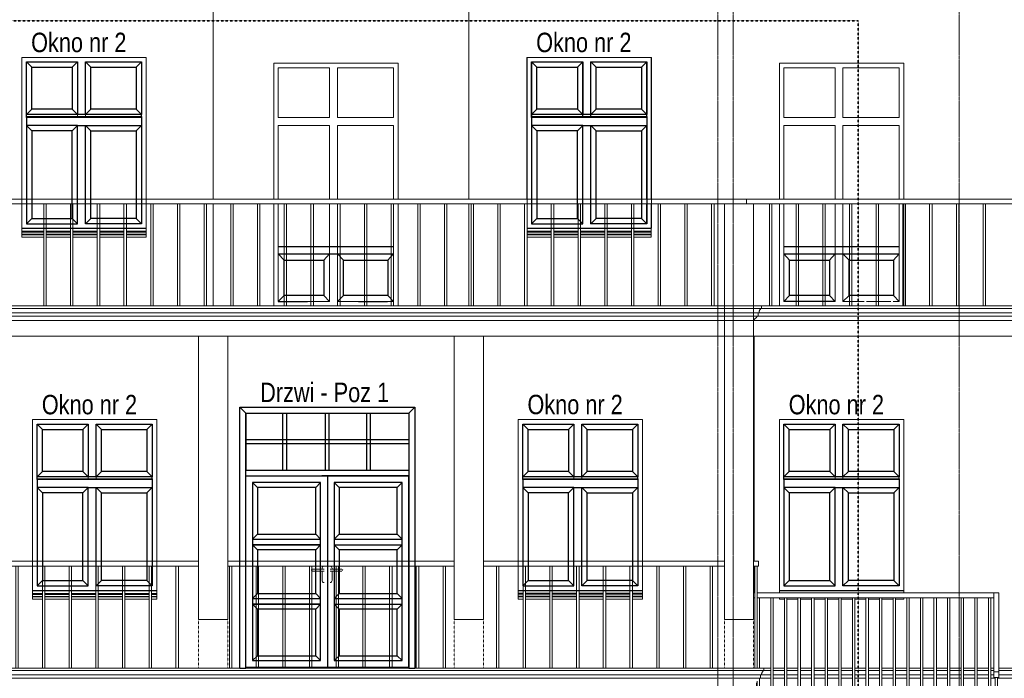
# Model space of a CAD drawing. Header units: millimetres. Extents: x -784 to 360321, y -10607 to 16514.
# Tile 33 of 95: x 173735 to 183873, y -105 to 6678. Entities that reach past the tile are written whole.
import ezdxf

# ---------------------------------------------------------------- set-up
doc = ezdxf.new("R2010")
doc.units = ezdxf.units.MM
doc.linetypes.add('__FK_przerywana', pattern=[3.2004, 1.6002, -1.6002])
doc.linetypes.add('Linia siatki', pattern=[22.225, 12.7, -3.175, 3.175, -3.175])
for name, color, linetype, lineweight in [('A-DETL-THIN', 7, 'Continuous', 5), ('A-GENM', 7, 'Continuous', 5), ('G-ANNO-DIMS', 7, 'Continuous', 5), ('S-COLS', 7, 'Continuous', 5), ('S-COLS-SYMB', 7, 'Continuous', 18), ('S-GRID', 7, 'Continuous', 5)]:
    doc.layers.add(name, color=color, linetype=linetype, lineweight=lineweight)
for name, color, linetype, lineweight, true_color in [('A-DOOR', 7, 'Continuous', 18, 0x7f7f7f), ('A-FLOR', 7, 'Continuous', 18, 0x7f7f7f), ('A-FLOR-HRAL', 7, 'Continuous', 18, 0x7f7f7f), ('A-GLAZ', 7, 'Continuous', 18, 0x7f7f7f), ('A-WALL', 7, 'Continuous', 18, 0x7f7f7f)]:
    doc.layers.add(name, color=color, linetype=linetype, lineweight=lineweight, true_color=true_color)
doc.styles.add('Arial_2', font='arial.ttf', dxfattribs={"width": 0.8, "height": 200})

# ---------------------------------------------------------------- blocks, each defined once
blk = doc.blocks.new('Poręcz - 25mm-1252062-Południe')
at = {"layer": 'A-FLOR-HRAL'}
for p, q in [((-16546, 0), (-16546, 1050)), ((-16521, 0), (-16521, 1050))]:
    blk.add_line(p, q, dxfattribs=at)
blk = doc.blocks.new('Poręcz - Poręcz-1529069-Południe')
for p in [(-7700, 0), (-7425, 0), (-7150, 0), (-6875, 0), (-6600, 0), (-6325, 0), (-6050, 0), (-5775, 0), (-5500, 0), (-4950, 0), (-4675, 0), (-4400, 0), (-4125, 0), (-3850, 0), (-3575, 0), (-3300, 0), (-3025, 0), (-2750, 0), (-2200, 0), (-1925, 0), (-1650, 0), (-1375, 0), (-1100, 0), (-825, 0), (-550, 0), (-275, 0), (0, 0)]:
    blk.add_blockref('Poręcz - 25mm-1252062-Południe', p)
blk = doc.blocks.new('Typ poręczy górnej - Górna poręcz_wewnętrzny_-1529173-Południe')
at = {"layer": 'A-FLOR-HRAL'}
for p, q in [((-21812, 1100), (-24293, 1100)), ((-21812, 1050), (-24293, 1050)), ((-19180, 1100), (-21512, 1100)), ((-19180, 1050), (-21512, 1050)), ((-16398, 1100), (-18880, 1100)), ((-16398, 1050), (-18880, 1050))]:
    blk.add_line(p, q, dxfattribs=at)
blk = doc.blocks.new('Typ poręczy górnej - Górna poręcz_wewnętrzny_-1533184-Południe')
at = {"layer": 'A-FLOR-HRAL'}
for p, q in [((-16173, 4830), (-24518, 4830)), ((-16173, 4780), (-24518, 4780)), ((-11316, 4830), (-16173, 4830)), ((-16173, 4780), (-16173, 4830)), ((-11316, 4780), (-16173, 4780))]:
    blk.add_line(p, q, dxfattribs=at)
blk = doc.blocks.new('Poręcz - 25mm-V133-Południe')
at = {"layer": 'A-FLOR-HRAL'}
for p, q in [((-16036, 725), (-16036, 0)), ((-16061, -325), (-16061, -133)), ((-16036, -105), (-16036, -325))]:
    blk.add_line(p, q, dxfattribs=at)
blk = doc.blocks.new('Poręcz - 25mm-V128-Południe')
at = {"layer": 'A-FLOR-HRAL'}
for p, q in [((-4481, 3730), (-4481, 4780)), ((-4456, 4780), (-4456, 3730))]:
    blk.add_line(p, q, dxfattribs=at)
blk = doc.blocks.new('Poręcz - 25mm-V134-Południe')
at = {"layer": 'A-FLOR-HRAL'}
blk.add_line((-16068, -150), (-16068, -325), dxfattribs=at)
blk = doc.blocks.new('Poręcz - 25mm-1535640-Południe')
at = {"layer": 'A-FLOR-HRAL'}
for p, q in [((-13611, -95), (-13611, -1138)), ((-13586, -95), (-13611, -95)), ((-13586, -1138), (-13586, -95)), ((-13611, -1138), (-13586, -1138))]:
    blk.add_line(p, q, dxfattribs=at)
blk = doc.blocks.new('Poręcz - Poręcz-1535583-Południe')
for name, p in [('Poręcz - 25mm-V133-Południe', (0, 0)), ('Poręcz - 25mm-V128-Południe', (-11440.4, -4055)), ('Poręcz - 25mm-V128-Południe', (-11300.4, -4055)), ('Poręcz - 25mm-V128-Południe', (-11160.4, -4055)), ('Poręcz - 25mm-V128-Południe', (-11020.4, -4055)), ('Poręcz - 25mm-V128-Południe', (-10880.4, -4055)), ('Poręcz - 25mm-V128-Południe', (-10740.4, -4055)), ('Poręcz - 25mm-V128-Południe', (-10600.4, -4055)), ('Poręcz - 25mm-V128-Południe', (-10460.4, -4055)), ('Poręcz - 25mm-V128-Południe', (-10320.4, -4055)), ('Poręcz - 25mm-V128-Południe', (-10180.4, -4055)), ('Poręcz - 25mm-V128-Południe', (-10040.4, -4055)), ('Poręcz - 25mm-V128-Południe', (-9900.4, -4055)), ('Poręcz - 25mm-V128-Południe', (-9760.4, -4055)), ('Poręcz - 25mm-V128-Południe', (-9620.4, -4055)), ('Poręcz - 25mm-V128-Południe', (-9480.4, -4055)), ('Poręcz - 25mm-V128-Południe', (-9340.4, -4055)), ('Poręcz - 25mm-V128-Południe', (-9200.4, -4055)), ('Poręcz - 25mm-1535640-Południe', (0, 0)), ('Poręcz - 25mm-V134-Południe', (0, 0))]:
    blk.add_blockref(name, p)
blk = doc.blocks.new('Typ poręczy górnej - Górna poręcz_wewnętrzny_-1535603-Południe')
at = {"layer": 'A-FLOR-HRAL'}
for p, q in [((-13624, 775), (-16061, 775)), ((-16061, 725), (-13624, 725)), ((-13624, -38), (-13624, 775)), ((-13574, 775), (-13624, 775)), ((-13574, 775), (-13574, -38)), ((-13624, -38), (-13624, -95)), ((-13574, -38), (-13624, -38)), ((-13624, -95), (-13574, -95)), ((-13574, -95), (-13574, -38))]:
    blk.add_line(p, q, dxfattribs=at)
blk = doc.blocks.new('Typ poręczy górnej - Górna poręcz_wewnętrzny_-1535618-Południe')
at = {"layer": 'A-FLOR-HRAL'}
for p, q in [((-16086, 775), (-16098, 775)), ((-16098, 725), (-16086, 725))]:
    blk.add_line(p, q, dxfattribs=at)
blk = doc.blocks.new('Poręcz - 25mm-V135-Południe')
at = {"layer": 'A-FLOR-HRAL'}
for p, q in [((-16086, 1050), (-16086, 0)), ((-16061, 1050), (-16086, 1050)), ((-16061, 0), (-16061, 1050))]:
    blk.add_line(p, q, dxfattribs=at)
blk = doc.blocks.new('Poręcz - Poręcz-1535739-Południe')
blk.add_blockref('Poręcz - 25mm-V135-Południe', (0, 0))
blk = doc.blocks.new('Typ poręczy górnej - Górna poręcz_wewnętrzny_-1535801-Południe')
at = {"layer": 'A-FLOR-HRAL'}
for p, q in [((-16098, 1100), (-16098, 1050)), ((-16048, 1100), (-16098, 1100)), ((-16098, 1050), (-16048, 1050)), ((-16048, 1050), (-16048, 1100))]:
    blk.add_line(p, q, dxfattribs=at)
blk = doc.blocks.new('Aluprof_MB-45_I_Alu_Window-FIX-4-panel_ENG_R-00495 - 1230 x 1481-1589404-Południe')
at = {"layer": 'A-GLAZ'}
for p, q in [((-23476, 1941), (-23476, 2513)), ((-23476, 2513), (-22949, 2513)), ((-22949, 2513), (-22949, 1941)), ((-22868, 2513), (-22290, 2513)), ((-22868, 1941), (-22868, 2513)), ((-22290, 2513), (-22290, 1941)), ((-22949, 1941), (-23476, 1941)), ((-22290, 1941), (-22868, 1941)), ((-23476, 1860), (-22949, 1860)), ((-23476, 1100), (-23476, 1860)), ((-22949, 1860), (-22949, 1100)), ((-22868, 1860), (-22290, 1860)), ((-22868, 1100), (-22868, 1860)), ((-22290, 1860), (-22290, 1100)), ((-23476, 847), (-23476, 1050)), ((-22949, 1050), (-22949, 847)), ((-22290, 1050), (-22290, 847)), ((-23421, 847), (-23476, 847)), ((-23146, 847), (-23396, 847)), ((-22949, 847), (-23121, 847)), ((-22596, 847), (-22846, 847)), ((-22321, 847), (-22571, 847)), ((-22290, 847), (-22296, 847))]:
    blk.add_line(p, q, dxfattribs=at)
blk = doc.blocks.new('Aluprof_MB-45_I_Alu_Window-FIX-4-panel_ENG_R-00495 - 1230 x 1481-V139-Południe')
at = {"layer": 'A-GLAZ'}
for p, q in [((-18476, 1941), (-18476, 2513)), ((-18476, 2513), (-17949, 2513)), ((-17949, 2513), (-17949, 1941)), ((-17868, 2513), (-17290, 2513)), ((-17868, 1941), (-17868, 2513)), ((-17290, 2513), (-17290, 1941)), ((-17949, 1941), (-18476, 1941)), ((-17290, 1941), (-17868, 1941)), ((-18476, 1860), (-17949, 1860)), ((-18476, 1100), (-18476, 1860)), ((-17949, 1860), (-17949, 1100)), ((-17868, 1860), (-17290, 1860)), ((-17868, 1100), (-17868, 1860)), ((-17290, 1860), (-17290, 1100)), ((-18476, 847), (-18476, 1050)), ((-17949, 1050), (-17949, 847)), ((-17868, 847), (-17868, 1050)), ((-17290, 1050), (-17290, 847)), ((-18471, 847), (-18476, 847)), ((-18196, 847), (-18446, 847)), ((-17949, 847), (-18171, 847)), ((-17646, 847), (-17868, 847)), ((-17371, 847), (-17621, 847)), ((-17290, 847), (-17346, 847))]:
    blk.add_line(p, q, dxfattribs=at)
blk = doc.blocks.new('Aluprof_MB-45_I_Alu_Window-FIX-4-panel_ENG_R-00495 - 1230 x 1480-V140-Południe')
at = {"layer": 'A-GLAZ'}
for p, q in [((-18386, 5671), (-18386, 6243)), ((-18386, 6243), (-17859, 6243)), ((-17859, 6243), (-17859, 5671)), ((-17778, 6243), (-17200, 6243)), ((-17778, 5671), (-17778, 6243)), ((-17200, 6243), (-17200, 5671)), ((-17859, 5671), (-18386, 5671)), ((-18386, 5590), (-17859, 5590)), ((-18386, 4830), (-18386, 5590)), ((-17859, 5590), (-17859, 4830)), ((-17200, 5671), (-17778, 5671)), ((-17778, 5590), (-17200, 5590)), ((-17778, 4830), (-17778, 5590)), ((-17200, 5590), (-17200, 4830)), ((-18386, 4577), (-18386, 4780)), ((-17859, 4780), (-17859, 4577)), ((-17778, 4577), (-17778, 4780)), ((-17200, 4780), (-17200, 4577)), ((-18181, 4577), (-18386, 4577)), ((-17906, 4577), (-18156, 4577)), ((-17859, 4577), (-17881, 4577)), ((-17631, 4577), (-17778, 4577)), ((-17356, 4577), (-17606, 4577)), ((-17200, 4577), (-17331, 4577))]:
    blk.add_line(p, q, dxfattribs=at)
blk = doc.blocks.new('Aluprof_MB-45_I_Alu_Window-FIX-4-panel_ENG_R-00495 - 1230 x 1480-V142-Południe')
at = {"layer": 'A-GLAZ'}
for p, q in [((-23586, 5671), (-23586, 6243)), ((-23586, 6243), (-23059, 6243)), ((-23059, 6243), (-23059, 5671)), ((-22978, 6243), (-22400, 6243)), ((-22978, 5671), (-22978, 6243)), ((-22400, 6243), (-22400, 5671)), ((-23059, 5671), (-23586, 5671)), ((-23586, 5590), (-23059, 5590)), ((-23586, 4830), (-23586, 5590)), ((-23059, 5590), (-23059, 4830)), ((-22400, 5671), (-22978, 5671)), ((-22978, 5590), (-22400, 5590)), ((-22978, 4830), (-22978, 5590)), ((-22400, 5590), (-22400, 4830)), ((-23586, 4577), (-23586, 4780)), ((-23059, 4780), (-23059, 4577)), ((-22978, 4577), (-22978, 4780)), ((-22400, 4780), (-22400, 4577)), ((-23406, 4577), (-23586, 4577)), ((-23131, 4577), (-23381, 4577)), ((-23059, 4577), (-23106, 4577)), ((-22856, 4577), (-22978, 4577)), ((-22581, 4577), (-22831, 4577)), ((-22400, 4577), (-22556, 4577))]:
    blk.add_line(p, q, dxfattribs=at)
blk = doc.blocks.new('Aluprof_MB-45_I_Alu_Window-FIX-4-panel_ENG_R-00495 - 1230 x 1481-1597105-Południe')
at = {"layer": 'A-GLAZ'}
for p, q in [((-26186, 1941), (-26186, 2513)), ((-26186, 2513), (-25659, 2513)), ((-25659, 2513), (-25659, 1941)), ((-25578, 2513), (-25000, 2513)), ((-25578, 1941), (-25578, 2513)), ((-25000, 2513), (-25000, 1941)), ((-25659, 1941), (-26186, 1941)), ((-25000, 1941), (-25578, 1941)), ((-26186, 1860), (-25659, 1860)), ((-26186, 847), (-26186, 1860)), ((-25659, 1860), (-25659, 847)), ((-25578, 1860), (-25000, 1860)), ((-25578, 847), (-25578, 1860)), ((-25000, 1860), (-25000, 847)), ((-25659, 847), (-26186, 847)), ((-25000, 847), (-25578, 847))]:
    blk.add_line(p, q, dxfattribs=at)
blk = doc.blocks.new('Modele ogólne 4 - Modele ogólne 4-1837164-Południe')
at = {"layer": 'A-GENM'}
for p, q in [((-15833, 775), (-15833, 800)), ((-14553, 800), (-15833, 800)), ((-15833, 710), (-15833, 725)), ((-15781, 710), (-15833, 710)), ((-15641, 710), (-15756, 710)), ((-15501, 710), (-15616, 710)), ((-15361, 710), (-15476, 710)), ((-15221, 710), (-15336, 710)), ((-15081, 710), (-15196, 710)), ((-14941, 710), (-15056, 710)), ((-14801, 710), (-14916, 710)), ((-14661, 710), (-14776, 710)), ((-14553, 710), (-14636, 710)), ((-14553, 800), (-14553, 775)), ((-14553, 725), (-14553, 710))]:
    blk.add_line(p, q, dxfattribs=at)
blk = doc.blocks.new('Modele ogólne 5 - Modele ogólne 5-1837464-Południe')
at = {"layer": 'A-GENM'}
for p, q in [((-23523, 770), (-23523, 800)), ((-23421, 800), (-23523, 800)), ((-23523, 759), (-23523, 770)), ((-23421, 770), (-23523, 770)), ((-23523, 739), (-23523, 759)), ((-23421, 759), (-23523, 759)), ((-23523, 733), (-23523, 739)), ((-23421, 739), (-23523, 739)), ((-23523, 710), (-23523, 733)), ((-23421, 733), (-23523, 733)), ((-23421, 710), (-23523, 710)), ((-23146, 800), (-23396, 800)), ((-23146, 770), (-23396, 770)), ((-23146, 759), (-23396, 759)), ((-23146, 739), (-23396, 739)), ((-23146, 733), (-23396, 733)), ((-23146, 710), (-23396, 710)), ((-22871, 800), (-23121, 800)), ((-22871, 770), (-23121, 770)), ((-22871, 759), (-23121, 759)), ((-22871, 739), (-23121, 739)), ((-22871, 733), (-23121, 733)), ((-22871, 710), (-23121, 710)), ((-22596, 800), (-22846, 800)), ((-22596, 770), (-22846, 770)), ((-22596, 759), (-22846, 759)), ((-22596, 739), (-22846, 739)), ((-22596, 733), (-22846, 733)), ((-22596, 710), (-22846, 710)), ((-22321, 800), (-22571, 800)), ((-22321, 770), (-22571, 770)), ((-22321, 759), (-22571, 759)), ((-22321, 739), (-22571, 739)), ((-22321, 733), (-22571, 733)), ((-22321, 710), (-22571, 710)), ((-22243, 800), (-22296, 800)), ((-22243, 770), (-22296, 770)), ((-22243, 759), (-22296, 759)), ((-22243, 739), (-22296, 739)), ((-22243, 733), (-22296, 733)), ((-22243, 710), (-22296, 710)), ((-22243, 800), (-22243, 770)), ((-22243, 770), (-22243, 759)), ((-22243, 759), (-22243, 739)), ((-22243, 739), (-22243, 733)), ((-22243, 733), (-22243, 710)), ((-18523, 771), (-18523, 801)), ((-18471, 801), (-18523, 801)), ((-18523, 760), (-18523, 771)), ((-18471, 771), (-18523, 771)), ((-18523, 740), (-18523, 760)), ((-18471, 760), (-18523, 760)), ((-18523, 733), (-18523, 740)), ((-18471, 740), (-18523, 740)), ((-18523, 711), (-18523, 733)), ((-18471, 733), (-18523, 733)), ((-18471, 711), (-18523, 711)), ((-18196, 801), (-18446, 801)), ((-18196, 771), (-18446, 771)), ((-18196, 760), (-18446, 760)), ((-18196, 740), (-18446, 740)), ((-18196, 733), (-18446, 733)), ((-18196, 711), (-18446, 711)), ((-17921, 801), (-18171, 801)), ((-17921, 771), (-18171, 771)), ((-17921, 760), (-18171, 760)), ((-17921, 740), (-18171, 740)), ((-17921, 733), (-18171, 733)), ((-17921, 711), (-18171, 711)), ((-17646, 801), (-17896, 801)), ((-17646, 771), (-17896, 771)), ((-17646, 760), (-17896, 760)), ((-17646, 740), (-17896, 740)), ((-17646, 733), (-17896, 733)), ((-17646, 711), (-17896, 711)), ((-17371, 801), (-17621, 801)), ((-17371, 771), (-17621, 771)), ((-17371, 760), (-17621, 760)), ((-17371, 740), (-17621, 740)), ((-17371, 733), (-17621, 733)), ((-17371, 711), (-17621, 711)), ((-17243, 801), (-17346, 801)), ((-17243, 771), (-17346, 771)), ((-17243, 760), (-17346, 760)), ((-17243, 740), (-17346, 740)), ((-17243, 733), (-17346, 733)), ((-17243, 711), (-17346, 711)), ((-17243, 801), (-17243, 771)), ((-17243, 771), (-17243, 760)), ((-17243, 760), (-17243, 740)), ((-17243, 740), (-17243, 733)), ((-17243, 733), (-17243, 711))]:
    blk.add_line(p, q, dxfattribs=at)
blk = doc.blocks.new('Modele ogólne 7 - Modele ogólne 7-1839759-Południe')
at = {"layer": 'A-GENM'}
for p, q in [((-23633, 4500), (-23633, 4530)), ((-23406, 4530), (-23633, 4530)), ((-23633, 4489), (-23633, 4500)), ((-23406, 4500), (-23633, 4500)), ((-23633, 4469), (-23633, 4489)), ((-23406, 4489), (-23633, 4489)), ((-23633, 4463), (-23633, 4469)), ((-23406, 4469), (-23633, 4469)), ((-23633, 4440), (-23633, 4463)), ((-23406, 4463), (-23633, 4463)), ((-23131, 4530), (-23381, 4530)), ((-23131, 4500), (-23381, 4500)), ((-23131, 4489), (-23381, 4489)), ((-23131, 4469), (-23381, 4469)), ((-23131, 4463), (-23381, 4463)), ((-22856, 4530), (-23106, 4530)), ((-22856, 4500), (-23106, 4500)), ((-22856, 4489), (-23106, 4489)), ((-22856, 4469), (-23106, 4469)), ((-22856, 4463), (-23106, 4463)), ((-22581, 4530), (-22831, 4530)), ((-22581, 4500), (-22831, 4500)), ((-22581, 4489), (-22831, 4489)), ((-22581, 4469), (-22831, 4469)), ((-22581, 4463), (-22831, 4463)), ((-22353, 4530), (-22556, 4530)), ((-22353, 4500), (-22556, 4500)), ((-22353, 4489), (-22556, 4489)), ((-22353, 4469), (-22556, 4469)), ((-22353, 4463), (-22556, 4463)), ((-22353, 4530), (-22353, 4500)), ((-22353, 4500), (-22353, 4489)), ((-22353, 4489), (-22353, 4469)), ((-22353, 4469), (-22353, 4463)), ((-22353, 4463), (-22353, 4440)), ((-18181, 4530), (-18431, 4530)), ((-18181, 4500), (-18431, 4500)), ((-18181, 4489), (-18431, 4489)), ((-18181, 4469), (-18431, 4469)), ((-18181, 4463), (-18431, 4463)), ((-17906, 4530), (-18156, 4530)), ((-17906, 4500), (-18156, 4500)), ((-17906, 4489), (-18156, 4489)), ((-17906, 4469), (-18156, 4469)), ((-17906, 4463), (-18156, 4463)), ((-17631, 4530), (-17881, 4530)), ((-17631, 4500), (-17881, 4500)), ((-17631, 4489), (-17881, 4489)), ((-17631, 4469), (-17881, 4469)), ((-17631, 4463), (-17881, 4463)), ((-17356, 4530), (-17606, 4530)), ((-17356, 4500), (-17606, 4500)), ((-17356, 4489), (-17606, 4489)), ((-17356, 4469), (-17606, 4469)), ((-17356, 4463), (-17606, 4463)), ((-17153, 4530), (-17331, 4530)), ((-17153, 4500), (-17331, 4500)), ((-17153, 4489), (-17331, 4489)), ((-17153, 4469), (-17331, 4469)), ((-17153, 4463), (-17331, 4463)), ((-17153, 4530), (-17153, 4500)), ((-17153, 4500), (-17153, 4489)), ((-17153, 4489), (-17153, 4469)), ((-17153, 4469), (-17153, 4463)), ((-17153, 4463), (-17153, 4440)), ((-23406, 4440), (-23633, 4440)), ((-23131, 4440), (-23381, 4440)), ((-22856, 4440), (-23106, 4440)), ((-22581, 4440), (-22831, 4440)), ((-22353, 4440), (-22556, 4440)), ((-18181, 4440), (-18431, 4440)), ((-17906, 4440), (-18156, 4440)), ((-17631, 4440), (-17881, 4440)), ((-17356, 4440), (-17606, 4440)), ((-17153, 4440), (-17331, 4440))]:
    blk.add_line(p, q, dxfattribs=at)
blk = doc.blocks.new('Modele ogólne 9 - Modele ogólne 9-1844056-Południe')
at = {"layer": 'A-GENM'}
for p, q in [((-16018, 3730), (-24673, 3730)), ((-24673, 3705), (-16018, 3705)), ((-24652, 3660), (-16040, 3660)), ((-16051, 3660), (-16051, 3625)), ((-16040, 3660), (-11316, 3660)), ((-4623, 3730), (-16018, 3730)), ((-16018, 3730), (-16018, 3705)), ((-16018, 3705), (-11316, 3705)), ((-24641, 3625), (-16051, 3625)), ((-24600, 3580), (-16092, 3580)), ((-16092, 3580), (-11316, 3580)), ((-16051, 3625), (-4656, 3625))]:
    blk.add_line(p, q, dxfattribs=at)
for points in [[(-16018, 3705), (-16021, 3703), (-16027, 3699), (-16034, 3690), (-16038, 3681), (-16041, 3671), (-16041, 3663), (-16040, 3660)], [(-16077, 3605), (-16079, 3604), (-16082, 3602), (-16087, 3597), (-16090, 3592), (-16092, 3586), (-16092, 3582), (-16092, 3580)], [(-16062, 3625), (-16063, 3623), (-16064, 3619), (-16067, 3613), (-16072, 3608), (-16075, 3606), (-16077, 3605)]]:
    blk.add_open_spline(points, degree=3, dxfattribs=at)
blk = doc.blocks.new('Modele ogólne 10 - Modele ogólne 10-1844524-Południe')
at = {"layer": 'A-GENM'}
for p, q in [((-24673, 0), (-15993, 0)), ((-15993, -25), (-24673, -25)), ((-16015, -70), (-24652, -70)), ((-16026, -105), (-16026, -70)), ((-15921, -70), (-16015, -70)), ((-15993, 0), (-15921, 0)), ((-15993, -25), (-15993, 0)), ((-15921, -25), (-15993, -25)), ((-15896, 0), (-15781, 0)), ((-15781, -25), (-15896, -25)), ((-15781, -70), (-15896, -70)), ((-15756, 0), (-15641, 0)), ((-15641, -25), (-15756, -25)), ((-15641, -70), (-15756, -70)), ((-15616, 0), (-15501, 0)), ((-15501, -25), (-15616, -25)), ((-15501, -70), (-15616, -70)), ((-15476, 0), (-15361, 0)), ((-15361, -25), (-15476, -25)), ((-15361, -70), (-15476, -70)), ((-15336, 0), (-15221, 0)), ((-15221, -25), (-15336, -25)), ((-15221, -70), (-15336, -70)), ((-15196, 0), (-15081, 0)), ((-15081, -25), (-15196, -25)), ((-15081, -70), (-15196, -70)), ((-15056, 0), (-14941, 0)), ((-14941, -25), (-15056, -25)), ((-14941, -70), (-15056, -70)), ((-14916, 0), (-14801, 0)), ((-14801, -25), (-14916, -25)), ((-14801, -70), (-14916, -70)), ((-14776, 0), (-14661, 0)), ((-14661, -25), (-14776, -25)), ((-14661, -70), (-14776, -70)), ((-14636, 0), (-14521, 0)), ((-14521, -25), (-14636, -25)), ((-14521, -70), (-14636, -70)), ((-14496, 0), (-14381, 0)), ((-14381, -25), (-14496, -25)), ((-14381, -70), (-14496, -70)), ((-14356, 0), (-14241, 0)), ((-14241, -25), (-14356, -25)), ((-14241, -70), (-14356, -70)), ((-14216, 0), (-14101, 0)), ((-14101, -25), (-14216, -25)), ((-14101, -70), (-14216, -70)), ((-14076, 0), (-13961, 0)), ((-13961, -25), (-14076, -25)), ((-13961, -70), (-14076, -70)), ((-13936, 0), (-13821, 0)), ((-13821, -25), (-13936, -25)), ((-13821, -70), (-13936, -70)), ((-13796, 0), (-13681, 0)), ((-13681, -25), (-13796, -25)), ((-13681, -70), (-13796, -70)), ((-13656, 0), (-13624, 0)), ((-13624, -25), (-13656, -25)), ((-13624, -70), (-13656, -70)), ((-13574, 0), (-11343, 0)), ((-11343, -25), (-13574, -25)), ((-11343, -70), (-13574, -70)), ((-16026, -105), (-24641, -105)), ((-15921, -105), (-16026, -105)), ((-15781, -105), (-15896, -105)), ((-15641, -105), (-15756, -105)), ((-15501, -105), (-15616, -105)), ((-15361, -105), (-15476, -105)), ((-15221, -105), (-15336, -105)), ((-15081, -105), (-15196, -105)), ((-14941, -105), (-15056, -105)), ((-14801, -105), (-14916, -105)), ((-14661, -105), (-14776, -105)), ((-14521, -105), (-14636, -105)), ((-14381, -105), (-14496, -105)), ((-14241, -105), (-14356, -105)), ((-14101, -105), (-14216, -105)), ((-13961, -105), (-14076, -105)), ((-13821, -105), (-13936, -105)), ((-13681, -105), (-13796, -105)), ((-13611, -105), (-13656, -105)), ((-11343, -105), (-13586, -105))]:
    blk.add_line(p, q, dxfattribs=at)
blk.add_open_spline([(-16015, -70), (-16016, -67), (-16016, -59), (-16013, -50), (-16010, -43), (-16008, -39), (-16005, -35), (-16003, -32), (-15999, -29), (-15996, -26), (-15993, -25)], degree=3, knots=[0, 0, 0, 0, 0.2, 0.4, 0.55, 0.625, 0.7, 0.775, 0.85, 1, 1, 1, 1], dxfattribs=at)
blk = doc.blocks.new('Aluprof_MB-45_I_Alu_Window-FIX-4-panel_ENG_R-00495 - 1230 x 1483-1593343-Południe')
at = {"layer": 'A-GLAZ'}
for p, q in [((-13186, 5671), (-13186, 6183)), ((-13186, 6183), (-12659, 6183)), ((-12659, 6183), (-12659, 5671)), ((-12578, 6183), (-12000, 6183)), ((-12578, 5671), (-12578, 6183)), ((-12000, 6183), (-12000, 5671)), ((-12659, 5671), (-13186, 5671)), ((-13186, 5590), (-12659, 5590)), ((-13186, 4830), (-13186, 5590)), ((-12659, 5590), (-12659, 4830)), ((-12000, 5671), (-12578, 5671)), ((-12578, 5590), (-12000, 5590)), ((-12578, 4830), (-12578, 5590)), ((-12000, 5590), (-12000, 4830)), ((-13186, 3777), (-13186, 4780)), ((-12659, 4780), (-12659, 3777)), ((-12578, 3777), (-12578, 4780)), ((-12000, 4780), (-12000, 3777)), ((-12911, 3777), (-13161, 3777)), ((-12659, 3777), (-12886, 3777)), ((-12361, 3777), (-12578, 3777)), ((-12086, 3777), (-12336, 3777)), ((-12000, 3777), (-12061, 3777))]:
    blk.add_line(p, q, dxfattribs=at)
blk = doc.blocks.new('Aluprof_MB-45_I_Alu_Window-FIX-4-panel_ENG_R-00495 - 1230 x 1480-V138-Południe')
at = {"layer": 'A-GLAZ'}
for p, q in [((-32076, 1941), (-32076, 2513)), ((-32076, 2513), (-31549, 2513)), ((-31549, 2513), (-31549, 1941)), ((-31468, 2513), (-30890, 2513)), ((-31468, 1941), (-31468, 2513)), ((-30890, 2513), (-30890, 1941)), ((-31549, 1941), (-32076, 1941)), ((-30890, 1941), (-31468, 1941)), ((-32076, 1860), (-31549, 1860)), ((-32076, 847), (-32076, 1860)), ((-31549, 1860), (-31549, 847)), ((-31468, 1860), (-30890, 1860)), ((-31468, 847), (-31468, 1860)), ((-30890, 1860), (-30890, 847)), ((-31549, 847), (-32076, 847)), ((-30890, 847), (-31468, 847))]:
    blk.add_line(p, q, dxfattribs=at)

msp = doc.modelspace()

# ---------------------------------------------------------------- linework, layer by layer
for p, q in [((173859, 6188), (173804, 6243)), ((174276, 6188), (174331, 6243)), ((174467, 6188), (174412, 6243)), ((174935, 6188), (174990, 6243)), ((179061, 6188), (179006, 6243)), ((179479, 6188), (179534, 6243)), ((179670, 6188), (179615, 6243)), ((180137, 6188), (180192, 6243)), ((173859, 5756), (173804, 5701)), ((173804, 5671), (173804, 5701)), ((174990, 5700), (173804, 5700)), ((173804, 5680), (174990, 5680)), ((174276, 5756), (174331, 5701)), ((174467, 5756), (174412, 5701)), ((174935, 5756), (174990, 5701)), ((174990, 5680), (174990, 5700)), ((174990, 5680), (174990, 5671)), ((179061, 5756), (179006, 5701)), ((179006, 5671), (179006, 5701)), ((180192, 5700), (179006, 5700)), ((179006, 5680), (180192, 5680)), ((179479, 5756), (179534, 5701)), ((179670, 5756), (179615, 5701)), ((180137, 5756), (180192, 5701)), ((180192, 5680), (180192, 5700)), ((180192, 5680), (180192, 5671)), ((173804, 5671), (173804, 5590)), ((174990, 5671), (173804, 5671)), ((173859, 5535), (173804, 5590)), ((174276, 5535), (174331, 5590)), ((174331, 5590), (174412, 5590)), ((174467, 5535), (174412, 5590)), ((174935, 5535), (174990, 5590)), ((174990, 5671), (174990, 5590)), ((179006, 5671), (179006, 5590)), ((180192, 5671), (179006, 5671)), ((179061, 5535), (179006, 5590)), ((179479, 5535), (179534, 5590)), ((179534, 5590), (179615, 5590)), ((179670, 5535), (179615, 5590)), ((180137, 5535), (180192, 5590)), ((180192, 5671), (180192, 5590)), ((173859, 4632), (173804, 4577)), ((174276, 4632), (174331, 4577)), ((174467, 4632), (174412, 4577)), ((174935, 4632), (174990, 4577)), ((179061, 4632), (179006, 4577)), ((179479, 4632), (179534, 4577)), ((179670, 4632), (179615, 4577)), ((180137, 4632), (180192, 4577)), ((173757, 4530), (175037, 4530)), ((178959, 4530), (180239, 4530)), ((176398, 4341), (177584, 4341)), ((176398, 4266), (177584, 4266)), ((176457, 4201), (176398, 4266)), ((176866, 4201), (176925, 4266)), ((177069, 4201), (177006, 4266)), ((177525, 4201), (177584, 4266)), ((181604, 4341), (182790, 4341)), ((181604, 4266), (182790, 4266)), ((181662, 4201), (181604, 4266)), ((182072, 4201), (182131, 4266)), ((182275, 4201), (182212, 4266)), ((182731, 4201), (182790, 4266)), ((176457, 3839), (176398, 3777)), ((176398, 3777), (176698, 3777)), ((176866, 3839), (176925, 3777)), ((177069, 3839), (177006, 3777)), ((177223, 3777), (177523, 3777)), ((177525, 3839), (177584, 3777)), ((181662, 3839), (181604, 3777)), ((181604, 3778), (182131, 3778)), ((182072, 3839), (182131, 3777)), ((182275, 3839), (182212, 3777)), ((182731, 3839), (182790, 3777)), ((176063, 2626), (176003, 2686)), ((177743, 2626), (177803, 2686)), ((176063, 2626), (176063, 2040)), ((176063, 2626), (176063, 2333)), ((176446, 2040), (176446, 2626)), ((176486, 2040), (176486, 2626)), ((176883, 2040), (176883, 2626)), ((176923, 2040), (176923, 2626)), ((177308, 2040), (177308, 2626)), ((177348, 2040), (177348, 2626)), ((173969, 2458), (173914, 2513)), ((174386, 2458), (174441, 2513)), ((174577, 2458), (174522, 2513)), ((175045, 2458), (175100, 2513)), ((178969, 2459), (178914, 2514)), ((179386, 2459), (179441, 2514)), ((179577, 2459), (179522, 2514)), ((180045, 2459), (180100, 2514)), ((181659, 2458), (181604, 2513)), ((182076, 2458), (182131, 2513)), ((182267, 2458), (182212, 2513)), ((182735, 2458), (182790, 2513)), ((176063, 2353), (177743, 2353)), ((176063, 2313), (177743, 2313)), ((176063, 2040), (177743, 2040)), ((173969, 2026), (173914, 1971)), ((173914, 1941), (173914, 1971)), ((175100, 1970), (173914, 1970)), ((173914, 1950), (175100, 1950)), ((173914, 1941), (173914, 1860)), ((175100, 1941), (173914, 1941)), ((174386, 2026), (174441, 1971)), ((174577, 2026), (174522, 1971)), ((175045, 2026), (175100, 1971)), ((175100, 1950), (175100, 1970)), ((175100, 1950), (175100, 1941)), ((175100, 1941), (175100, 1860)), ((176063, 1980), (177743, 1980)), ((176063, 1980), (176903, 1980)), ((178969, 2026), (178914, 1971)), ((180100, 1971), (178914, 1971)), ((178914, 1941), (178914, 1971)), ((178914, 1951), (180100, 1951)), ((178914, 1941), (178914, 1860)), ((180100, 1941), (178914, 1941)), ((179386, 2026), (179441, 1971)), ((179577, 2026), (179522, 1971)), ((180045, 2026), (180100, 1971)), ((180100, 1951), (180100, 1971)), ((180100, 1951), (180100, 1941)), ((180100, 1941), (180100, 1860)), ((181659, 2026), (181604, 1971)), ((181604, 1941), (181604, 1971)), ((182790, 1970), (181604, 1970)), ((181604, 1950), (182790, 1950)), ((181604, 1941), (181604, 1860)), ((182790, 1941), (181604, 1941)), ((182076, 2026), (182131, 1971)), ((182267, 2026), (182212, 1971)), ((182735, 2026), (182790, 1971)), ((182790, 1950), (182790, 1970)), ((182790, 1950), (182790, 1941)), ((182790, 1941), (182790, 1860)), ((173969, 1805), (173914, 1860)), ((174386, 1805), (174441, 1860)), ((174441, 1860), (174522, 1860)), ((174577, 1805), (174522, 1860)), ((175045, 1805), (175100, 1860)), ((176183, 1860), (176133, 1910)), ((176783, 1860), (176833, 1910)), ((176973, 1910), (176973, 1299)), ((177023, 1860), (176973, 1910)), ((177623, 1860), (177673, 1910)), ((178969, 1805), (178914, 1860)), ((179386, 1805), (179441, 1860)), ((179441, 1860), (179522, 1860)), ((179577, 1805), (179522, 1860)), ((180045, 1805), (180100, 1860)), ((181659, 1805), (181604, 1860)), ((182076, 1805), (182131, 1860)), ((182131, 1860), (182212, 1860)), ((182267, 1805), (182212, 1860)), ((182735, 1805), (182790, 1860)), ((176183, 1379), (176133, 1329)), ((176133, 1329), (176833, 1329)), ((176783, 1379), (176833, 1329)), ((177023, 1379), (176973, 1329)), ((176973, 1329), (177673, 1329)), ((177623, 1379), (177673, 1329)), ((176133, 1269), (176833, 1269)), ((176183, 1219), (176133, 1269)), ((176783, 1219), (176833, 1269)), ((176973, 1299), (176973, 688)), ((176973, 1269), (177673, 1269)), ((177023, 1219), (176973, 1269)), ((177623, 1219), (177673, 1269)), ((173969, 902), (173914, 847)), ((174386, 902), (174441, 847)), ((174577, 902), (174522, 847)), ((175045, 902), (175100, 847)), ((178969, 903), (178914, 848)), ((179386, 903), (179441, 848)), ((179577, 903), (179522, 848)), ((180045, 903), (180100, 848)), ((181659, 902), (181604, 847)), ((182076, 902), (182131, 847)), ((182267, 902), (182212, 847)), ((182735, 902), (182790, 847)), ((173867, 800), (175147, 800)), ((176183, 768), (176133, 718)), ((176133, 718), (176833, 718)), ((176783, 768), (176833, 718)), ((177023, 768), (176973, 718)), ((176973, 718), (177673, 718)), ((177623, 768), (177673, 718)), ((178867, 801), (180147, 801)), ((181557, 800), (182837, 800)), ((176133, 658), (176833, 658)), ((176183, 608), (176133, 658)), ((176783, 608), (176833, 658)), ((176973, 658), (177673, 658)), ((177023, 608), (176973, 658)), ((177623, 608), (177673, 658)), ((176183, 127), (176133, 77)), ((176783, 127), (176833, 77)), ((177023, 127), (176973, 77)), ((177623, 127), (177673, 77)), ((176003, 0), (176063, 0)), ((177743, 7), (176063, 7)), ((177743, 0), (177803, 0))]:
    msp.add_line(p, q)
for points in [[(173804, 6243), (174331, 6243), (174331, 5700), (173804, 5700), (173804, 6243)], [(174412, 5700), (174412, 6243), (174990, 6243), (174990, 5700), (174412, 5700)], [(179006, 6243), (179534, 6243), (179534, 5700), (179006, 5700), (179006, 6243)], [(179615, 5700), (179615, 6243), (180192, 6243), (180192, 5700), (179615, 5700)], [(174331, 5590), (173804, 5590), (173804, 4577), (174331, 4577), (174331, 5590)], [(174412, 5590), (174990, 5590), (174990, 4577), (174412, 4577), (174412, 5590)], [(179534, 5590), (179006, 5590), (179006, 4577), (179534, 4577), (179534, 5590)], [(179615, 5590), (180192, 5590), (180192, 4577), (179615, 4577), (179615, 5590)], [(176003, 0), (176003, 2686), (177803, 2686), (177803, 0)], [(176063, 0), (176063, 2626), (177743, 2626), (177743, 0)], [(173914, 2513), (174441, 2513), (174441, 1970), (173914, 1970), (173914, 2513)], [(174522, 1970), (174522, 2513), (175100, 2513), (175100, 1970), (174522, 1970)], [(178914, 2514), (179441, 2514), (179441, 1971), (178914, 1971), (178914, 2514)], [(179522, 1971), (179522, 2514), (180100, 2514), (180100, 1971), (179522, 1971)], [(181604, 2513), (182131, 2513), (182131, 1970), (181604, 1970), (181604, 2513)], [(182212, 1970), (182212, 2513), (182790, 2513), (182790, 1970), (182212, 1970)], [(176903, 1980), (176903, 7), (177743, 7), (177743, 1980), (176847, 1980)], [(174441, 1860), (173914, 1860), (173914, 847), (174441, 847), (174441, 1860)], [(174522, 1860), (175100, 1860), (175100, 847), (174522, 847), (174522, 1860)], [(176133, 1910), (176133, 1329), (176833, 1329), (176833, 1910), (176133, 1910)], [(179441, 1860), (178914, 1860), (178914, 848), (179441, 848), (179441, 1860)], [(179522, 1860), (180100, 1860), (180100, 848), (179522, 848), (179522, 1860)], [(182131, 1860), (181604, 1860), (181604, 847), (182131, 847), (182131, 1860)], [(182212, 1860), (182790, 1860), (182790, 847), (182212, 847), (182212, 1860)], [(176133, 1269), (176133, 718), (176833, 718), (176833, 1269), (176133, 1269)], [(176133, 658), (176133, 77), (176833, 77), (176833, 658), (176133, 658)]]:
    msp.add_lwpolyline(points)
for points in [[(173859, 6188), (174276, 6188), (174276, 5756), (173859, 5756)], [(174467, 5756), (174467, 6188), (174935, 6188), (174935, 5756)], [(179061, 6188), (179479, 6188), (179479, 5756), (179061, 5756)], [(179670, 5756), (179670, 6188), (180137, 6188), (180137, 5756)], [(174276, 5535), (173859, 5535), (173859, 4632), (174276, 4632)], [(174467, 5535), (174935, 5535), (174935, 4632), (174467, 4632)], [(179479, 5535), (179061, 5535), (179061, 4632), (179479, 4632)], [(179670, 5535), (180137, 5535), (180137, 4632), (179670, 4632)], [(176866, 3839), (176457, 3839), (176457, 4201), (176866, 4201)], [(177069, 4201), (177525, 4201), (177525, 3839), (177069, 3839)], [(182072, 3839), (181662, 3839), (181662, 4201), (182072, 4201)], [(182275, 4201), (182731, 4201), (182731, 3839), (182275, 3839)], [(173969, 2458), (174386, 2458), (174386, 2026), (173969, 2026)], [(174577, 2026), (174577, 2458), (175045, 2458), (175045, 2026)], [(178969, 2459), (179386, 2459), (179386, 2026), (178969, 2026)], [(179577, 2026), (179577, 2459), (180045, 2459), (180045, 2026)], [(181659, 2458), (182076, 2458), (182076, 2026), (181659, 2026)], [(182267, 2026), (182267, 2458), (182735, 2458), (182735, 2026)], [(176133, 1910), (176133, 77), (176833, 77), (176833, 1910)], [(176183, 1860), (176183, 1379), (176783, 1379), (176783, 1860)], [(176973, 1910), (176973, 77), (177673, 77), (177673, 1910)], [(177023, 1860), (177023, 1379), (177623, 1379), (177623, 1860)], [(174386, 1805), (173969, 1805), (173969, 902), (174386, 902)], [(174577, 1805), (175045, 1805), (175045, 902), (174577, 902)], [(179386, 1805), (178969, 1805), (178969, 903), (179386, 903)], [(179577, 1805), (180045, 1805), (180045, 903), (179577, 903)], [(182076, 1805), (181659, 1805), (181659, 902), (182076, 902)], [(182267, 1805), (182735, 1805), (182735, 902), (182267, 902)], [(176183, 1219), (176183, 768), (176783, 768), (176783, 1219)], [(177023, 1219), (177023, 768), (177623, 768), (177623, 1219)], [(176183, 608), (176183, 127), (176783, 127), (176783, 608)], [(177023, 608), (177023, 127), (177623, 127), (177623, 608)]]:
    msp.add_lwpolyline(points, close=True)
at = {"layer": 'A-DETL-THIN', "color": 5, "linetype": '__FK_przerywana', "lineweight": 35, "true_color": 0x0000ff}
for p, q in [((170537, 6666), (182367, 6666)), ((182367, 6666), (182367, -1712))]:
    msp.add_line(p, q, dxfattribs=at)
at = {"layer": 'A-DOOR'}
for p, q in [((176770, 1020), (176851, 1020)), ((176849, 1020), (176849, 1028)), ((177031, 1020), (176950, 1020)), ((176952, 1020), (176952, 1028)), ((176851, 1000), (176770, 1000)), ((176849, 903), (176849, 1000)), ((176950, 1000), (177031, 1000)), ((176952, 903), (176952, 1000))]:
    msp.add_line(p, q, dxfattribs=at)
at = {"layer": 'A-DOOR', "flags": 128}
for points in [[(176750, 1020), (176750, 1020), (176750, 1020), (176750, 1020), (176750, 1020), (176750, 1020), (176751, 1020), (176751, 1020), (176751, 1020), (176751, 1020), (176752, 1020), (176752, 1020), (176752, 1020), (176753, 1020), (176753, 1020), (176754, 1020), (176754, 1020), (176755, 1020), (176755, 1020), (176756, 1020), (176756, 1020), (176757, 1020), (176757, 1020), (176758, 1020), (176759, 1020), (176759, 1020), (176760, 1020), (176761, 1020), (176761, 1020), (176762, 1020), (176763, 1020), (176764, 1020), (176764, 1020), (176765, 1020), (176766, 1020), (176767, 1020), (176767, 1020), (176768, 1020), (176769, 1020), (176770, 1020), (176770, 1020)], [(176851, 1020), (176852, 1020), (176853, 1020), (176854, 1020), (176855, 1020), (176855, 1020), (176856, 1020), (176857, 1020), (176858, 1020), (176859, 1020), (176859, 1020), (176860, 1020), (176861, 1020), (176861, 1020), (176862, 1020), (176863, 1020), (176863, 1020), (176864, 1020), (176865, 1020), (176865, 1020), (176866, 1020), (176866, 1020), (176867, 1020), (176867, 1020), (176868, 1020), (176868, 1020), (176869, 1020), (176869, 1020), (176869, 1020), (176870, 1020), (176870, 1020)], [(176950, 1020), (176949, 1020), (176948, 1020), (176947, 1020), (176946, 1020), (176946, 1020), (176945, 1020), (176944, 1020), (176943, 1020), (176943, 1020), (176942, 1020), (176941, 1020), (176940, 1020), (176940, 1020), (176939, 1020), (176938, 1020), (176938, 1020), (176937, 1020), (176936, 1020), (176936, 1020), (176935, 1020), (176935, 1020), (176934, 1020), (176934, 1020), (176933, 1020), (176933, 1020), (176932, 1020), (176932, 1020), (176932, 1020), (176931, 1020), (176931, 1020)], [(177051, 1020), (177051, 1020), (177051, 1020), (177051, 1020), (177051, 1020), (177051, 1020), (177050, 1020), (177050, 1020), (177050, 1020), (177050, 1020), (177049, 1020), (177049, 1020), (177049, 1020), (177048, 1020), (177048, 1020), (177048, 1020), (177047, 1020), (177047, 1020), (177046, 1020), (177046, 1020), (177045, 1020), (177044, 1020), (177044, 1020), (177043, 1020), (177043, 1020), (177042, 1020), (177041, 1020), (177040, 1020), (177040, 1020), (177039, 1020), (177038, 1020), (177038, 1020), (177037, 1020), (177036, 1020), (177035, 1020), (177034, 1020), (177034, 1020), (177033, 1020), (177032, 1020), (177031, 1020), (177031, 1020)], [(176770, 1000), (176769, 1000), (176768, 1000), (176768, 1000), (176767, 1000), (176766, 1000), (176765, 1000), (176765, 1000), (176764, 1000), (176763, 1000), (176762, 1000), (176762, 1000), (176761, 1000), (176760, 1000), (176759, 1000), (176759, 1000), (176758, 1000), (176757, 1000), (176757, 1000), (176756, 1000), (176756, 1000), (176755, 1000), (176755, 1000), (176754, 1000), (176754, 1000), (176753, 1000), (176753, 1000), (176752, 1000), (176752, 1000), (176752, 1000), (176751, 1000), (176751, 1000), (176751, 1000), (176751, 1000), (176750, 1000), (176750, 1000), (176750, 1000), (176750, 1000), (176750, 1000), (176750, 1000)], [(176870, 1000), (176870, 1000), (176869, 1000), (176869, 1000), (176868, 1000), (176868, 1000), (176867, 1000), (176867, 1000), (176866, 1000), (176866, 1000), (176865, 1000), (176865, 1000), (176864, 1000), (176864, 1000), (176863, 1000), (176862, 1000), (176862, 1000), (176861, 1000), (176860, 1000), (176859, 1000), (176859, 1000), (176858, 1000), (176857, 1000), (176856, 1000), (176856, 1000), (176855, 1000), (176854, 1000), (176853, 1000), (176852, 1000), (176852, 1000), (176851, 1000)], [(176931, 1000), (176932, 1000), (176932, 1000), (176932, 1000), (176933, 1000), (176933, 1000), (176934, 1000), (176934, 1000), (176935, 1000), (176935, 1000), (176936, 1000), (176936, 1000), (176937, 1000), (176938, 1000), (176938, 1000), (176939, 1000), (176940, 1000), (176940, 1000), (176941, 1000), (176942, 1000), (176942, 1000), (176943, 1000), (176944, 1000), (176945, 1000), (176945, 1000), (176946, 1000), (176947, 1000), (176948, 1000), (176949, 1000), (176949, 1000), (176950, 1000)], [(177031, 1000), (177032, 1000), (177033, 1000), (177033, 1000), (177034, 1000), (177035, 1000), (177036, 1000), (177037, 1000), (177037, 1000), (177038, 1000), (177039, 1000), (177040, 1000), (177040, 1000), (177041, 1000), (177042, 1000), (177042, 1000), (177043, 1000), (177044, 1000), (177044, 1000), (177045, 1000), (177045, 1000), (177046, 1000), (177046, 1000), (177047, 1000), (177047, 1000), (177048, 1000), (177048, 1000), (177049, 1000), (177049, 1000), (177049, 1000), (177050, 1000), (177050, 1000), (177050, 1000), (177050, 1000), (177051, 1000), (177051, 1000), (177051, 1000), (177051, 1000), (177051, 1000), (177051, 1000)]]:
    msp.add_lwpolyline(points, dxfattribs=at)
at = {"layer": 'A-DOOR'}
for centre, radius, start, end in [((176750, 1010), 10, 150, 180), ((176750, 1010), 10, 75, 90), ((176871, 1028), 22.5, 93.8637, 180), ((176930, 1028), 22.5, 0, 86.1363), ((177051, 1010), 10, 90, 105), ((177051, 1010), 10, 0, 30), ((176750, 1010), 10, 180, 210), ((176750, 1010), 10, 270, 285), ((177051, 1010), 10, 255, 270), ((177051, 1010), 10, 330, 0), ((176871, 903), 22.5, 180, 266.1363), ((176930, 903), 22.5, 273.8637, 0)]:
    msp.add_arc(centre, radius, start, end, dxfattribs=at)
at = {"layer": 'A-FLOR'}
for p, q in [((181292, 3580), (181292, 3420)), ((186074, 3420), (167947, 3420))]:
    msp.add_line(p, q, dxfattribs=at)
at = {"layer": 'A-WALL'}
for p, q in [((173757, 4830), (173757, 6290)), ((173757, 6290), (175037, 6290)), ((173757, 4530), (173757, 6290)), ((173757, 6290), (175037, 6290)), ((175037, 6290), (175037, 4830)), ((175037, 6290), (175037, 4530)), ((178957, 4830), (178957, 6290)), ((178957, 6290), (180237, 6290)), ((178959, 4530), (178959, 6290)), ((178959, 6290), (180239, 6290)), ((180237, 6290), (180237, 4830)), ((180239, 6290), (180239, 4530)), ((176351, 4830), (176351, 6230)), ((176351, 6230), (177631, 6230)), ((177631, 6230), (177631, 4830)), ((181557, 4830), (181557, 6230)), ((181557, 6230), (182837, 6230)), ((182837, 6230), (182837, 4830)), ((173757, 4530), (173757, 4780)), ((175037, 4780), (175037, 4530)), ((176351, 3730), (176351, 4780)), ((177631, 4780), (177631, 3730)), ((180237, 4780), (180237, 4530)), ((181557, 4530), (181557, 4780)), ((181557, 3730), (181557, 4780)), ((182837, 4780), (182837, 3730)), ((181297, 3420), (181297, 1100)), ((173867, 1100), (173867, 2560)), ((173867, 2560), (175147, 2560)), ((173867, 800), (173867, 2560)), ((173867, 2560), (175147, 2560)), ((175147, 2560), (175147, 1100)), ((175147, 2560), (175147, 800)), ((178867, 801), (178867, 2561)), ((178867, 2561), (180147, 2561)), ((178867, 1100), (178867, 2560)), ((178867, 2560), (180147, 2560)), ((180147, 2561), (180147, 801)), ((180147, 2560), (180147, 1100)), ((181557, 800), (181557, 2560)), ((181557, 2560), (182837, 2560)), ((181557, 800), (181557, 2560)), ((181557, 2560), (182837, 2560)), ((182837, 2560), (182837, 800)), ((182837, 2560), (182837, 800)), ((176003, 1100), (176003, 2100)), ((177803, 2100), (177803, 1100)), ((173867, 800), (173867, 1050)), ((175147, 1050), (175147, 800)), ((176003, 0), (176003, 1050)), ((177803, 1050), (177803, 0)), ((178867, 801), (178867, 1050)), ((180147, 1050), (180147, 801)), ((181297, 1050), (181297, 775))]:
    msp.add_line(p, q, dxfattribs=at)
at = {"layer": 'S-COLS', "linetype": '__FK_przerywana', "lineweight": 18}
for p, q in [((175578, 500), (175878, 500)), ((175578, 0), (175578, 500)), ((175878, 0), (175878, 500)), ((178210, 500), (178510, 500)), ((178210, 0), (178210, 500)), ((178510, 0), (178510, 500)), ((180992, 500), (181292, 500)), ((180992, 0), (180992, 500)), ((181292, 0), (181292, 500))]:
    msp.add_line(p, q, dxfattribs=at)
at = {"layer": 'S-COLS-SYMB'}
for p, q in [((175728, 4830), (175728, 11800)), ((178360, 4830), (178360, 11800)), ((175728, 3730), (175728, 4780)), ((178360, 3730), (178360, 4780)), ((180992, 4780), (180992, 500)), ((181292, 4780), (181292, 500)), ((175578, 3420), (175578, 500)), ((175878, 3420), (175578, 3420)), ((175878, 3420), (175878, 500)), ((178210, 3420), (178210, 500)), ((178510, 3420), (178210, 3420)), ((178510, 3420), (178510, 500)), ((181292, 3420), (180992, 3420)), ((175878, 500), (175578, 500)), ((178510, 500), (178210, 500)), ((181292, 500), (180992, 500))]:
    msp.add_line(p, q, dxfattribs=at)
at = {"layer": 'S-GRID', "linetype": 'Linia siatki'}
for p, q in [((181082, -3995), (181082, 14532)), ((183407, -3995), (183407, 14532)), ((180922, -3995), (180922, 13262))]:
    msp.add_line(p, q, dxfattribs=at)

# ---------------------------------------------------------------- block references
for p in [(190530, 3730), (190805, 3730), (191080, 3730), (191355, 3730), (191630, 3730), (191905, 3730), (192180, 3730), (192455, 3730), (192730, 3730), (193005, 3730), (193280, 3730), (193555, 3730), (193830, 3730), (194105, 3730), (194380, 3730), (194655, 3730), (194930, 3730), (195205, 3730), (195480, 3730), (195755, 3730), (196030, 3730), (196305, 3730), (196580, 3730), (196855, 3730), (197130, 3730), (197405, 3730), (198000, 3730), (198275, 3730), (198550, 3730), (198825, 3730), (199100, 3730), (199375, 3730), (199650, 3730), (199925, 3730), (200200, 3730)]:
    msp.add_blockref('Poręcz - 25mm-1252062-Południe', p)
at = {"layer": 'A-FLOR-HRAL'}
for name in ['Typ poręczy górnej - Górna poręcz_wewnętrzny_-1533184-Południe', 'Typ poręczy górnej - Górna poręcz_wewnętrzny_-1529173-Południe', 'Poręcz - Poręcz-1529069-Południe', 'Typ poręczy górnej - Górna poręcz_wewnętrzny_-1535801-Południe', 'Poręcz - Poręcz-1535739-Południe', 'Typ poręczy górnej - Górna poręcz_wewnętrzny_-1535618-Południe', 'Poręcz - Poręcz-1535583-Południe', 'Typ poręczy górnej - Górna poręcz_wewnętrzny_-1535603-Południe']:
    msp.add_blockref(name, (197390, 0), dxfattribs=at)
at = {"layer": 'A-GENM'}
for name in ['Modele ogólne 7 - Modele ogólne 7-1839759-Południe', 'Modele ogólne 9 - Modele ogólne 9-1844056-Południe', 'Modele ogólne 4 - Modele ogólne 4-1837164-Południe', 'Modele ogólne 5 - Modele ogólne 5-1837464-Południe', 'Modele ogólne 10 - Modele ogólne 10-1844524-Południe']:
    msp.add_blockref(name, (197390, 0), dxfattribs=at)
at = {"layer": 'A-GLAZ'}
for name, p in [('Aluprof_MB-45_I_Alu_Window-FIX-4-panel_ENG_R-00495 - 1230 x 1480-V142-Południe', (197390, 0)), ('Aluprof_MB-45_I_Alu_Window-FIX-4-panel_ENG_R-00495 - 1230 x 1480-V138-Południe', (205880, 3730)), ('Aluprof_MB-45_I_Alu_Window-FIX-4-panel_ENG_R-00495 - 1230 x 1480-V140-Południe', (197390, 0)), ('Aluprof_MB-45_I_Alu_Window-FIX-4-panel_ENG_R-00495 - 1230 x 1480-V138-Południe', (211083, 3730)), ('Aluprof_MB-45_I_Alu_Window-FIX-4-panel_ENG_R-00495 - 1230 x 1483-1593343-Południe', (189584, 0)), ('Aluprof_MB-45_I_Alu_Window-FIX-4-panel_ENG_R-00495 - 1230 x 1483-1593343-Południe', (194790, 0)), ('Aluprof_MB-45_I_Alu_Window-FIX-4-panel_ENG_R-00495 - 1230 x 1481-1589404-Południe', (197390, 0)), ('Aluprof_MB-45_I_Alu_Window-FIX-4-panel_ENG_R-00495 - 1230 x 1481-V139-Południe', (197390, 0)), ('Aluprof_MB-45_I_Alu_Window-FIX-4-panel_ENG_R-00495 - 1230 x 1481-1597105-Południe', (207790, 0))]:
    msp.add_blockref(name, p, dxfattribs=at)

# ---------------------------------------------------------------- texts
at = {"layer": 'G-ANNO-DIMS', "color": 1, "true_color": 0xff0000, "char_height": 200, "attachment_point": 1, "line_spacing_factor": 0.941778, "style": 'Arial_2'}
for s, insert, width in [('Okno nr 2', (173853, 6544), 1109.18), ('Okno nr 2', (179053, 6544), 1109.18), ('Drzwi - Poz 1 ', (176211, 2940), 1426.63), ('Okno nr 2', (173963, 2814), 1109.18), ('Okno nr 2', (178963, 2815), 1109.18), ('Okno nr 2', (181653, 2814), 1109.18)]:
    msp.add_mtext(s, dxfattribs=dict(at, insert=insert, width=width))

doc.saveas('drawing.dxf')
